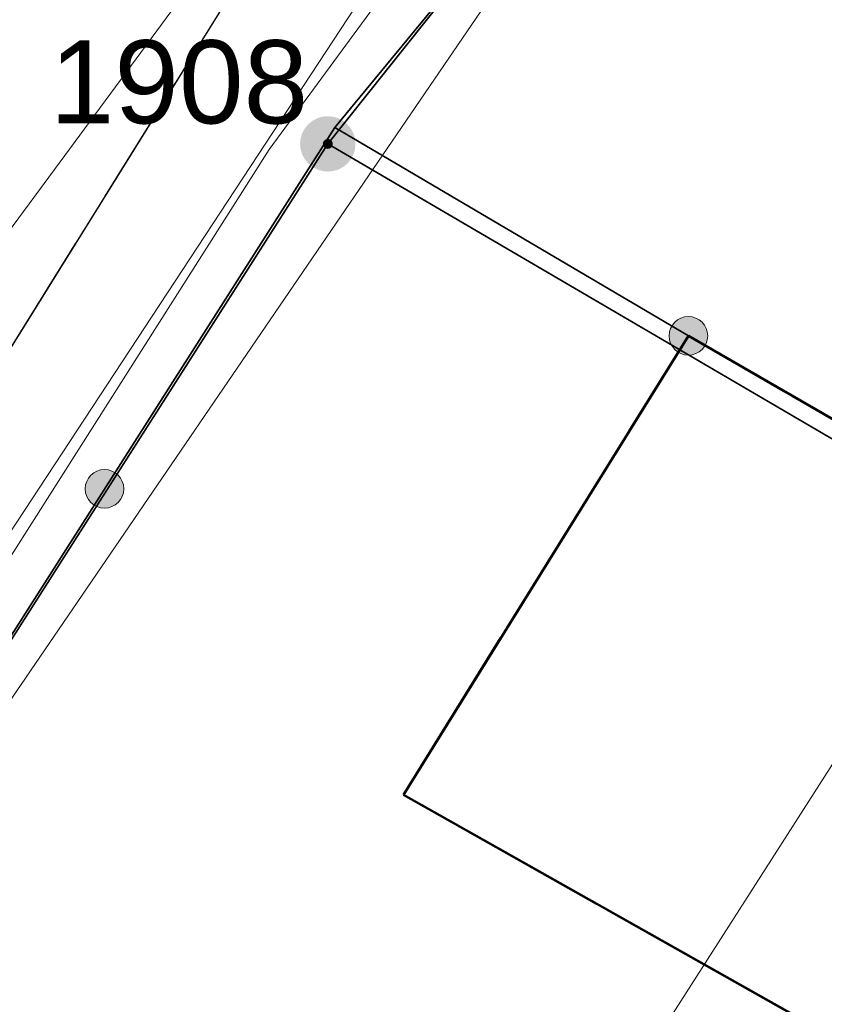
# Model space of a CAD drawing. Header units: millimetres. Extents: x 6505374 to 6517269, y 5595210 to 5612711.
# Tile 140 of 256: x 6513721 to 6513728, y 5608902 to 5608911. Entities that reach past the tile are written whole.
import ezdxf
from ezdxf.enums import TextEntityAlignment as Align

# ---------------------------------------------------------------- set-up
doc = ezdxf.new("R2010")
doc.units = ezdxf.units.MM
for name, pattern in [('ACAD_ISO02W100', [15, 12, -3]), ('BUUT04', [200000, 0, -100000, 0, -100000]), ('EGBB01', [4, 2, 0, 2]), ('EGBK02', [4, 1.5, -0.5, 1.5, -0.5]), ('EGBU01', [2, 0.5, -0.5, 0.5, -0.5]), ('OTKJ_A05', [2, 1.5, -0.5])]:
    doc.linetypes.add(name, pattern=pattern)
for name, color, linetype, lineweight, true_color in [('Budynki EGiB', 18, 'Continuous', 0, 0x0a0909), ('Kontury klasyfikacyjne', 82, 'Continuous', 0, 0x24bc24), ('Przewody kanalizacyjne', 36, 'Continuous', 0, 0x803300), ('Przewody telekomunikacyjne', 30, 'Continuous', 0, 0xff9100), ('Użytki gruntowe', 96, 'Continuous', 0, 0x008000)]:
    doc.layers.add(name, color=color, linetype=linetype, lineweight=lineweight, true_color=true_color)
for name, color, linetype, lineweight in [('Działki', 18, 'Continuous', 0), ('Komunikacja (linie)', 18, 'Continuous', 0), ('Komunikacja (obszary)', 18, 'Continuous', 0), ('Ogrodzenia', 18, 'Continuous', 0), ('Przewody elektroenergetyczne', 1, 'Continuous', 0), ('Punkty graniczne', 18, 'Continuous', 0), ('Punkty graniczne - numery', 7, 'Continuous', 0), ('Zakres zamówienia', 2, 'Continuous', 0)]:
    doc.layers.add(name, color=color, linetype=linetype, lineweight=lineweight)
doc.styles.add('DOMYSLNA_CZCIONKA', font='arial.ttf')

# ---------------------------------------------------------------- blocks, each defined once
blk = doc.blocks.new('EGPG_PNS05')
at = {"linetype": 'ACAD_ISO02W100', "lineweight": 50, "true_color": 0xffffff}
h = blk.add_hatch(color=7, dxfattribs=at)
h.dxf.hatch_style = 1
h.paths.add_polyline_path([(-0.5, 0, 1), (0.5, 0, 1)])
at = {"linetype": 'ACAD_ISO02W100', "lineweight": 50, "true_color": 0x000000}
h = blk.add_hatch(color=18, dxfattribs=at)
h.dxf.hatch_style = 1
h.paths.add_polyline_path([(-0.09, 0, 1), (0.09, 0, 1)])
blk = doc.blocks.new('OTOO_L05')
at = {"linetype": 'BUUT04', "lineweight": 18, "true_color": 0x000000}
h = blk.add_hatch(color=18, dxfattribs=at)
h.dxf.hatch_style = 1
h.paths.add_polyline_path([(-0.58, 0, 1), (0.58, 0, 1)])
at = {"color": 18, "true_color": 0x0a0909}
blk.add_circle((0, 0), 0.58, dxfattribs=at)

msp = doc.modelspace()

# ---------------------------------------------------------------- linework, layer by layer
at = {"layer": 'Budynki EGiB', "color": 7, "linetype": 'Continuous', "lineweight": 50, "true_color": 0xffffff, "flags": 128}
msp.add_lwpolyline([(6513724.19, 5608904.33), (6513730.71, 5608900.65), (6513733.34, 5608904.67), (6513726.76, 5608908.47), (6513724.19, 5608904.33)], close=True, dxfattribs=at)
at = {"layer": 'Budynki EGiB', "color": 18, "linetype": 'EGBB01', "lineweight": 50, "true_color": 0x0a0909, "flags": 128}
msp.add_lwpolyline([(6513724.19, 5608904.33), (6513730.71, 5608900.65), (6513733.34, 5608904.67), (6513726.76, 5608908.47), (6513724.19, 5608904.33)], close=True, dxfattribs=at)
at = {"layer": 'Działki', "color": 18, "linetype": 'Continuous', "lineweight": 25, "true_color": 0x000000, "flags": 128}
msp.add_lwpolyline([(6513622.9656, 5608809.8316), (6513664.703, 5608840.3867), (6513689.38, 5608863.33), (6513691.94, 5608866.97), (6513698.77, 5608874.88), (6513709.41, 5608888.11), (6513723.5081, 5608910.2019), (6513728.405, 5608916.3594), (6513755.4757, 5608960.496), (6513752.5799, 5608969.0493), (6513746.0475, 5608963.7667), (6513741.0079, 5608954.6266), (6513725.451, 5608927.7842), (6513720.2949, 5608919.1763), (6513708.89, 5608894.18), (6513700.3362, 5608888.8574), (6513675.328, 5608862.569), (6513647.4649, 5608839.5014), (6513645.2696, 5608838.0314), (6513628.9908, 5608826.034)], dxfattribs=at)
for points in [[(6513783.3817, 5608852.6783), (6513755.1102, 5608899.2949), (6513728.405, 5608916.3594), (6513723.5081, 5608910.2019), (6513738.9882, 5608901.1421), (6513735.09, 5608888.74), (6513750.3861, 5608871.9768), (6513754.2898, 5608864.4053), (6513765.2192, 5608827.2032), (6513791.893, 5608692.7045), (6513822.0731, 5608702.4606), (6513791.8663, 5608829.6222), (6513783.3817, 5608852.6783)], [(6513709.41, 5608888.11), (6513725.71, 5608873.69), (6513730.72, 5608881.73), (6513735.09, 5608888.74), (6513738.9882, 5608901.1421), (6513723.5081, 5608910.2019), (6513709.41, 5608888.11)]]:
    msp.add_lwpolyline(points, close=True, dxfattribs=at)
at = {"layer": 'Komunikacja (linie)', "color": 18, "linetype": 'Continuous', "lineweight": 18, "true_color": 0x000000, "flags": 128}
msp.add_lwpolyline([(6513524.2128, 5608738.5505), (6513532.19, 5608743.9), (6513550.33, 5608755.9), (6513559.4, 5608762.49), (6513572.35, 5608772.18), (6513588.76, 5608784.7), (6513601.3402, 5608794.5359), (6513605.95, 5608798.14), (6513617.7, 5608808.92), (6513643.89, 5608829.06), (6513662.29, 5608843.53), (6513678.92, 5608857.43), (6513690.43, 5608867.82), (6513708.5, 5608888.72), (6513716.31, 5608901.39), (6513752.19, 5608959.04), (6513754.76, 5608962.59), (6513759.04, 5608966.97), (6513775.6, 5608983.38)], dxfattribs=at)
at = {"layer": 'Komunikacja (obszary)', "color": 18, "linetype": 'OTKJ_A05', "lineweight": 18, "true_color": 0x000000, "flags": 128}
msp.add_lwpolyline([(6513380.66, 5608706.23), (6513386.09, 5608700.49), (6513416.6, 5608701.99), (6513421.58, 5608702.29), (6513423.62, 5608702.5), (6513444.65, 5608706.77), (6513463.87, 5608711.04), (6513464.51, 5608709.41), (6513465.2815, 5608709.3761), (6513465.6281, 5608707.7724), (6513468.9345, 5608685.0408), (6513473.0317, 5608658.9962), (6513477.1661, 5608636.3056), (6513480.0248, 5608618.9814), (6513493.2773, 5608531.4461), (6513493.9187, 5608527.5723), (6513497.4307, 5608506.4932), (6513500.2177, 5608491.0132), (6513502.2192, 5608480.423), (6513510.0473, 5608450.9669), (6513511.3653, 5608444.3199), (6513514.5829, 5608430.1573), (6513517.03, 5608417.07), (6513520.47, 5608418.05), (6513517.6232, 5608428.9159), (6513511.992, 5608452.5874), (6513509.9212, 5608461.7), (6513503.714, 5608485.9715), (6513501.4844, 5608498.7659), (6513498.8749, 5608512.5484), (6513496.493, 5608527.3128), (6513482.5735, 5608618.9125), (6513477.4072, 5608649.2213), (6513471.2421, 5608687.7961), (6513468.1079, 5608709.4256), (6513468.51, 5608710.55), (6513468.77, 5608711.83), (6513469.18, 5608712.44), (6513469.78, 5608712.72), (6513477.14, 5608714.88), (6513488.92, 5608718.62), (6513504.11, 5608724.76), (6513515.37, 5608730.62), (6513523.9194, 5608738.2874), (6513532.1945, 5608743.9045), (6513550.33, 5608755.9), (6513559.4, 5608762.49), (6513572.35, 5608772.18), (6513588.76, 5608784.7), (6513601.3402, 5608794.5359), (6513605.95, 5608798.14), (6513617.6991, 5608808.9199), (6513643.8904, 5608829.0575), (6513662.2949, 5608843.5287), (6513678.9181, 5608857.4342), (6513690.4256, 5608867.822), (6513708.4967, 5608888.7154), (6513716.3073, 5608901.3931), (6513752.1936, 5608959.0378), (6513754.7602, 5608962.587), (6513759.0405, 5608966.9701), (6513775.5974, 5608983.3805), (6513772.032, 5608985.9588), (6513755.151, 5608969.7828), (6513747.7496, 5608962.449), (6513735.82, 5608943.739), (6513731.211, 5608936.031), (6513712.823, 5608903.9129), (6513704.6434, 5608891.7488), (6513686.212, 5608870.8691), (6513676.3504, 5608861.3801), (6513648.0058, 5608838.5161), (6513614.6176, 5608813.1085), (6513601.92, 5608803.07), (6513601.7088, 5608802.9074), (6513585.1, 5608790.12), (6513568.49, 5608777.51), (6513555.85, 5608767.95), (6513546.8457, 5608761.1785), (6513529.2314, 5608747.9321), (6513520.4427, 5608742.3219), (6513511.99, 5608736.34), (6513501.66, 5608730.4), (6513486.92, 5608725.27), (6513475.24, 5608721.37), (6513465.63, 5608718.18), (6513461.67, 5608717.24), (6513443.24, 5608712.94), (6513424.84, 5608708.5), (6513404.31, 5608706.99), (6513380.66, 5608706.23)], close=True, dxfattribs=at)
at = {"layer": 'Komunikacja (obszary)', "color": 7, "linetype": 'Continuous', "lineweight": 18, "true_color": 0xffffff, "flags": 128}
msp.add_lwpolyline([(6513643.8904, 5608829.0575), (6513662.2949, 5608843.5287), (6513678.9181, 5608857.4342), (6513690.4256, 5608867.822), (6513708.4967, 5608888.7154), (6513716.3073, 5608901.3931), (6513752.1936, 5608959.0378), (6513754.7602, 5608962.587), (6513759.0405, 5608966.9701), (6513775.5974, 5608983.3805), (6513772.032, 5608985.9588), (6513755.151, 5608969.7828), (6513747.7496, 5608962.449), (6513735.82, 5608943.739), (6513731.211, 5608936.031), (6513712.823, 5608903.9129), (6513704.6434, 5608891.7488), (6513686.212, 5608870.8691), (6513676.3504, 5608861.3801), (6513648.0058, 5608838.5161), (6513614.6176, 5608813.1085)], dxfattribs=at)
at = {"layer": 'Kontury klasyfikacyjne', "color": 82, "linetype": 'EGBK02', "lineweight": 18, "true_color": 0x24bc24, "flags": 128}
msp.add_lwpolyline([(6513728.405, 5608916.3594), (6513723.5081, 5608910.2019), (6513709.41, 5608888.11), (6513698.77, 5608874.88), (6513691.94, 5608866.97), (6513701.66, 5608855.12), (6513711.09, 5608862.28), (6513725.71, 5608873.69), (6513730.72, 5608881.73), (6513735.09, 5608888.74), (6513750.3861, 5608871.9768), (6513754.2898, 5608864.4053), (6513754.6305, 5608864.5909), (6513758.29, 5608866.39), (6513764.2611, 5608870.1252), (6513765.8955, 5608871.0466), (6513767.47, 5608868.0535), (6513769.5878, 5608869.1696), (6513767.9795, 5608872.2214), (6513770.6156, 5608873.7282), (6513781.3696, 5608855.996), (6513804.0886, 5608874.3155), (6513799.5138, 5608896.1205), (6513791.39, 5608894.48), (6513778.37, 5608912.46), (6513771.44, 5608922.03), (6513760.23, 5608931.63), (6513768.11, 5608939.93), (6513784.59, 5608952.83), (6513787.1572, 5608956.3216), (6513786.6551, 5608977.8483), (6513780.1034, 5608981.7791), (6513777.2285, 5608982.0857), (6513764.5392, 5608969.4834), (6513755.4757, 5608960.496), (6513745.6118, 5608944.4136), (6513728.405, 5608916.3594)], close=True, dxfattribs=at)
at = {"layer": 'Kontury klasyfikacyjne', "color": 7, "linetype": 'Continuous', "lineweight": 18, "true_color": 0xffffff, "flags": 128}
msp.add_lwpolyline([(6513745.6118, 5608944.4136), (6513728.405, 5608916.3594), (6513728.405, 5608916.3594), (6513723.5081, 5608910.2019), (6513709.41, 5608888.11), (6513698.77, 5608874.88), (6513691.94, 5608866.97), (6513701.66, 5608855.12), (6513711.09, 5608862.28), (6513725.71, 5608873.69), (6513730.72, 5608881.73), (6513735.09, 5608888.74), (6513750.3861, 5608871.9768)], dxfattribs=at)
at = {"layer": 'Ogrodzenia', "color": 18, "linetype": 'Continuous', "lineweight": 35, "true_color": 0x000000, "flags": 128}
for points in [[(6513709.41, 5608888.11), (6513723.57, 5608910.35), (6513728.2, 5608915.97)], [(6513726.76, 5608908.47), (6513723.57, 5608910.35)]]:
    msp.add_lwpolyline(points, dxfattribs=at)
at = {"layer": 'Przewody elektroenergetyczne', "color": 1, "linetype": 'Continuous', "lineweight": 18, "true_color": 0xff0000, "flags": 128}
msp.add_lwpolyline([(6513681.9989, 5608858.1385), (6513706.56, 5608884.55), (6513727.7714, 5608915.6246)], dxfattribs=at)
at = {"layer": 'Przewody kanalizacyjne', "color": 36, "linetype": 'Continuous', "lineweight": 18, "true_color": 0x803300, "flags": 128}
for points in [[(6513655.74, 5608839.09), (6513686.81, 5608866.25), (6513699.12, 5608879.71), (6513707.59, 5608891.31), (6513714.09, 5608900.55), (6513723.48, 5608913.28), (6513726.62, 5608918.75), (6513737.36, 5608936.96), (6513753.44, 5608963.09)], [(6513751.3756, 5608957.2443), (6513750.6519, 5608955.78), (6513740.5536, 5608938.3099), (6513732.5927, 5608924.896), (6513709.0804, 5608889.0974), (6513706.9137, 5608886.0706), (6513699.0494, 5608877.2487), (6513689.052, 5608864.8614), (6513681.0407, 5608855.3521), (6513673.8036, 5608849.9832), (6513654.2801, 5608834.701), (6513653.7247, 5608834.1877)]]:
    msp.add_lwpolyline(points, dxfattribs=at)
at = {"layer": 'Przewody telekomunikacyjne', "color": 30, "linetype": 'Continuous', "lineweight": 18, "true_color": 0xff9100, "flags": 128}
msp.add_lwpolyline([(6513745.19, 5608961.42), (6513738.24, 5608950.07), (6513726.73, 5608930.77), (6513723.02, 5608924.85), (6513730.4, 5608920.26), (6513722.98, 5608910.15), (6513720.39, 5608906.08), (6513718.22, 5608902.73), (6513708.79, 5608887.96), (6513705.96, 5608884.36), (6513704.66, 5608882.87), (6513699.68, 5608887.34), (6513694.51, 5608881.38), (6513675.17, 5608861.7), (6513671.46, 5608858.69), (6513667.12, 5608855.26), (6513661, 5608850.14), (6513647.81, 5608839.28), (6513644.98, 5608837.01), (6513634.55, 5608829.45)], dxfattribs=at)
at = {"layer": 'Punkty graniczne - numery'}
msp.add_point((6513723.5081, 5608910.2019), dxfattribs=at)
at = {"layer": 'Użytki gruntowe', "color": 96, "linetype": 'EGBU01', "lineweight": 18, "true_color": 0x008000, "flags": 128}
for points in [[(6514018.346, 5608437.7503), (6513994.1752, 5608436.1452), (6513968.8582, 5608431.9835), (6513947.4182, 5608428.1456), (6513922.0751, 5608424.2842), (6513899.4121, 5608419.8087), (6513877.3659, 5608416.026), (6513875.3605, 5608415.6821), (6513873.2729, 5608415.3298), (6513852.6354, 5608411.8054), (6513848.2625, 5608410.9811), (6513830.6935, 5608408.0585), (6513829.38, 5608407.84), (6513825.94, 5608407.17), (6513806.5888, 5608403.3929), (6513787.1025, 5608399.8545), (6513765.3417, 5608396.308), (6513757.5419, 5608434.3528), (6513754.5344, 5608433.9571), (6513762.6068, 5608395.8365), (6513744.8254, 5608392.7969), (6513732.0216, 5608390.2283), (6513728.4287, 5608389.5042), (6513718.8357, 5608387.8651), (6513696.39, 5608384.03), (6513668.15, 5608379.13), (6513648.46, 5608375.59), (6513640.95, 5608374.29), (6513635.1254, 5608372.8464), (6513619.1817, 5608369.9841), (6513613.609, 5608371.5349), (6513580.0835, 5608380.6479), (6513552.3615, 5608388.8159), (6513525.84, 5608397.69), (6513519.67, 5608426.09), (6513519.1173, 5608428.1639), (6513507.3066, 5608472.4788), (6513505.47, 5608479.37), (6513505.13, 5608480.66), (6513503.99, 5608486.42), (6513497.9993, 5608523.4923), (6513494.07, 5608523.34), (6513497.7912, 5608499.7396), (6513500.91, 5608479.96), (6513502.8991, 5608472.4898), (6513509.95, 5608446.01), (6513513.88, 5608431.27), (6513518.5, 5608400.24), (6513517.41, 5608400.6), (6513513.89, 5608401.76), (6513492.3, 5608408.18), (6513485.4188, 5608410.2229), (6513459.5792, 5608417.8941), (6513432.87, 5608425.55), (6513425.2, 5608427.78), (6513406.87, 5608433.38), (6513384.7202, 5608440.1881), (6513378.7428, 5608465.8393), (6513374.2674, 5608484.3671), (6513369.7166, 5608503.207), (6513365.8622, 5608518.6405), (6513360.4833, 5608540.1784), (6513360.0052, 5608540.0319), (6513364.3904, 5608519.4121), (6513368.5555, 5608499.8275), (6513372.163, 5608483.9751), (6513374.5344, 5608473.5543), (6513381.8518, 5608441.4001), (6513363.9139, 5608446.6736), (6513335.5713, 5608457.198), (6513325.4858, 5608460.8407), (6513321.5565, 5608463.1219), (6513312.5918, 5608470.6748), (6513289.1368, 5608497.6919), (6513301.9632, 5608517.3326), (6513305.0297, 5608526.5284), (6513305.3948, 5608528.784), (6513310.5348, 5608560.5432), (6513310.7643, 5608568.1467), (6513310.6455, 5608602.1109), (6513311.1229, 5608610.2331), (6513311.1096, 5608630.4177), (6513311.3345, 5608637.6009), (6513312.0018, 5608658.9091), (6513314.5117, 5608669.0781), (6513318.934, 5608676.146), (6513323.2459, 5608679.6575), (6513328.3228, 5608681.6474), (6513346.6461, 5608688.2469), (6513362.735, 5608694.0453), (6513386.2616, 5608699.5171), (6513394.3831, 5608699.8907), (6513404.2634, 5608700.3144), (6513422.98, 5608701.38), (6513447.2381, 5608706.0114), (6513465.72, 5608709.54), (6513467.74, 5608692.38), (6513468.54, 5608683.0401), (6513469.03, 5608677.32), (6513471.5, 5608662.9), (6513472.0862, 5608659.4785), (6513474.1095, 5608647.668), (6513476.84, 5608631.73), (6513480.4484, 5608609.3259), (6513484.31, 5608585.35), (6513493.45, 5608527.29), (6513497.5662, 5608527.2006), (6513481.0259, 5608630.8223), (6513476.8053, 5608657.5426), (6513475.5017, 5608665.7956), (6513474.9831, 5608669.0785), (6513473.7254, 5608676.9547), (6513468.7513, 5608710.374), (6513481.4615, 5608714.1749), (6513491.9998, 5608717.3249), (6513507.0021, 5608724.1256), (6513514.5872, 5608728.9587), (6513534.1123, 5608741.3998), (6513565.7808, 5608762.9586), (6513594.6597, 5608786.9092), (6513604.3025, 5608794.8977), (6513622.9656, 5608809.8316), (6513664.703, 5608840.3867), (6513689.38, 5608863.33), (6513691.94, 5608866.97), (6513698.77, 5608874.88), (6513709.41, 5608888.11), (6513723.5081, 5608910.2019), (6513728.405, 5608916.3594), (6513745.6118, 5608944.4136), (6513755.4757, 5608960.496), (6513764.5392, 5608969.4834), (6513777.2285, 5608982.0857), (6513780.1034, 5608981.7791), (6513786.6551, 5608977.8483), (6513800.47, 5608969.56), (6513826.2946, 5608952.7795), (6513828.71, 5608951.21), (6513831.64, 5608949.31), (6513834.1, 5608947.72), (6513846.72, 5608939.05), (6513865.9, 5608919.21), (6513894.65, 5608884.75), (6513916.95, 5608858.11), (6513927.46, 5608845.65), (6513939.13, 5608832.1), (6513941.31, 5608829.33), (6513953.42, 5608812.79), (6513962.5459, 5608797.9265), (6513962.5898, 5608797.855), (6513973.4599, 5608780.1505), (6513975.7359, 5608774.8451), (6513980.781, 5608763.0841), (6513991.4714, 5608739.2324), (6513992.3146, 5608737.0812), (6513998.1517, 5608715.6974), (6514000.0491, 5608708.7463), (6513999.5728, 5608696.2233), (6514002.3403, 5608671.1064), (6514002.4856, 5608669.7874), (6514004.7448, 5608649.244), (6514005.871, 5608635.1386), (6514006.12, 5608632.02), (6514010.64, 5608593.16), (6514011.346, 5608586.6596), (6514014.79, 5608554.95), (6514016.68, 5608537.5), (6514016.08, 5608505.5), (6514017.0394, 5608468.6099), (6514019.5833, 5608441.4434), (6514018.346, 5608437.7503)], [(6513728.405, 5608916.3594), (6513723.5081, 5608910.2019), (6513709.41, 5608888.11), (6513698.77, 5608874.88), (6513691.94, 5608866.97), (6513689.38, 5608863.33), (6513697.2, 5608852.1), (6513708.8268, 5608828.022), (6513710.0576, 5608822.0302), (6513713.1022, 5608807.2087), (6513719.5555, 5608775.7927), (6513745.3975, 5608781.8556), (6513738.6553, 5608812.7813), (6513749.3208, 5608815.7704), (6513741.1114, 5608836.1644), (6513734.3372, 5608852.9929), (6513754.2898, 5608864.4053), (6513754.6305, 5608864.5909), (6513758.29, 5608866.39), (6513764.2611, 5608870.1252), (6513765.8955, 5608871.0466), (6513767.47, 5608868.0535), (6513769.5878, 5608869.1696), (6513767.9795, 5608872.2214), (6513770.6156, 5608873.7282), (6513755.1102, 5608899.2949), (6513738.5368, 5608909.8852), (6513758.4605, 5608933.1233), (6513760.23, 5608931.63), (6513768.11, 5608939.93), (6513784.59, 5608952.83), (6513796.4218, 5608944.4717), (6513798.8432, 5608942.7012), (6513801.13, 5608945.19), (6513814.75, 5608935.85), (6513820.49, 5608944.09), (6513826.2946, 5608952.7795), (6513800.47, 5608969.56), (6513786.6551, 5608977.8483), (6513780.1034, 5608981.7791), (6513777.2285, 5608982.0857), (6513764.5392, 5608969.4834), (6513755.4757, 5608960.496), (6513745.6118, 5608944.4136), (6513728.405, 5608916.3594)]]:
    msp.add_lwpolyline(points, close=True, dxfattribs=at)
at = {"layer": 'Użytki gruntowe', "color": 7, "linetype": 'Continuous', "lineweight": 18, "true_color": 0xffffff, "flags": 128}
for points in [[(6513622.9656, 5608809.8316), (6513664.703, 5608840.3867), (6513689.38, 5608863.33), (6513691.94, 5608866.97), (6513698.77, 5608874.88), (6513709.41, 5608888.11), (6513723.5081, 5608910.2019), (6513728.405, 5608916.3594), (6513745.6118, 5608944.4136), (6513755.4757, 5608960.496), (6513764.5392, 5608969.4834), (6513777.2285, 5608982.0857), (6513780.1034, 5608981.7791), (6513786.6551, 5608977.8483), (6513800.47, 5608969.56), (6513826.2946, 5608952.7795), (6513828.71, 5608951.21), (6513831.64, 5608949.31), (6513834.1, 5608947.72), (6513846.72, 5608939.05)], [(6513745.6118, 5608944.4136), (6513728.405, 5608916.3594), (6513728.405, 5608916.3594), (6513723.5081, 5608910.2019), (6513709.41, 5608888.11), (6513698.77, 5608874.88), (6513691.94, 5608866.97), (6513689.38, 5608863.33), (6513697.2, 5608852.1), (6513708.8268, 5608828.022)]]:
    msp.add_lwpolyline(points, dxfattribs=at)
at = {"layer": 'Zakres zamówienia', "color": 2, "linetype": 'Continuous', "lineweight": 0, "true_color": 0xffff00, "flags": 128}
msp.add_lwpolyline([(6513712.4295, 5609057.1394), (6513617.8105, 5608995.2728), (6513628.2907, 5608978.8779), (6513613.6379, 5608970.6785), (6513680.8759, 5608846.0993), (6513708.836, 5608874.5412), (6513762.5561, 5608958.563), (6513712.4295, 5609057.1394)], close=True, dxfattribs=at)

# ---------------------------------------------------------------- block references
at = {"layer": 'Ogrodzenia', "color": 18, "true_color": 0x000000, "xscale": 0.3, "yscale": 0.3, "zscale": 0.3}
for p, rotation in [((6513726.76, 5608908.47), -30.51261798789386), ((6513721.4941, 5608907.0896), 57.51547380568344)]:
    msp.add_blockref('OTOO_L05', p, dxfattribs=dict(at, rotation=rotation))
at = {"layer": 'Punkty graniczne', "color": 18, "true_color": 0x000000, "xscale": 0.5, "yscale": 0.5, "zscale": 0.5}
msp.add_blockref('EGPG_PNS05', (6513723.5081, 5608910.2019), dxfattribs=at)

# ---------------------------------------------------------------- texts
at = {"layer": 'Punkty graniczne - numery', "color": 96, "true_color": 0x008000, "style": 'DOMYSLNA_CZCIONKA'}
msp.add_text('1908', height=0.75, dxfattribs=at).set_placement((6513722.1659, 5608910.7616), align=Align.MIDDLE_CENTER)

doc.saveas('drawing.dxf')
